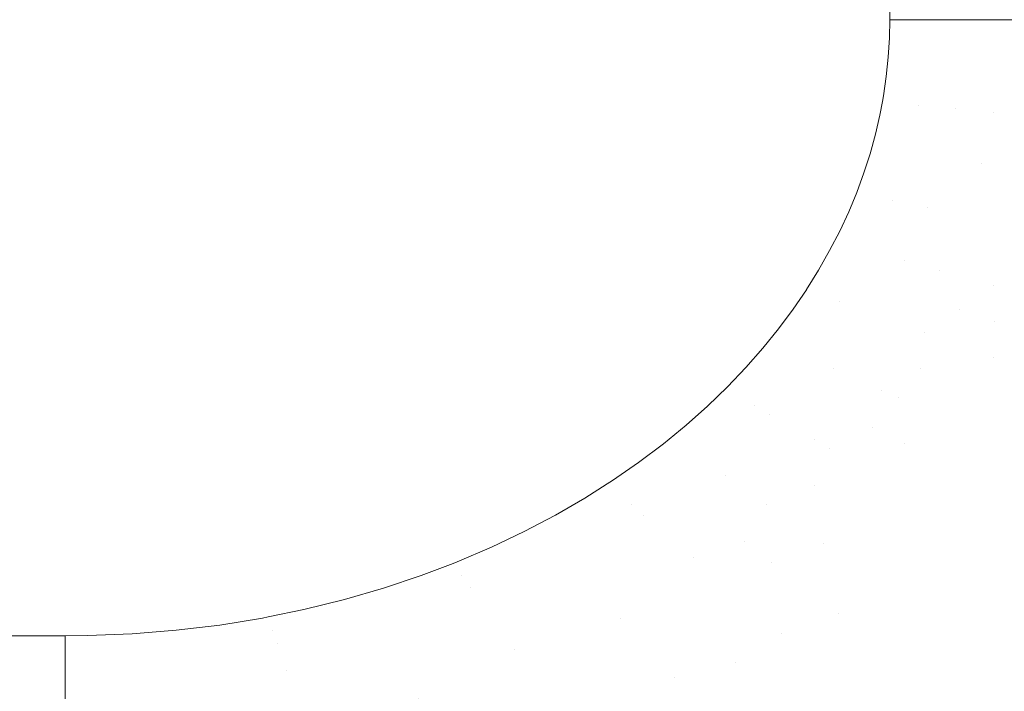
# Model space of a CAD drawing. Header units: centimetres. Extents: x -35.1 to 36.2, y 3.4 to 5.2.
# Tile 228 of 256: x 11.993 to 12.153, y 3.791 to 3.9. Entities that reach past the tile are written whole.
import ezdxf

# ---------------------------------------------------------------- set-up
doc = ezdxf.new("R2010")
doc.units = ezdxf.units.CM
doc.header["$LTSCALE"] = 2.54
doc.layers.add('Lucido design-1', color=7, linetype='Continuous')

# ---------------------------------------------------------------- blocks, each defined once
blk = doc.blocks.new('Gruppo-4-1')
at = {"color": 7, "linetype": 'Continuous', "lineweight": 9}
blk.add_3dface([(-34.95277, 5.10021, -1872.21551), (-34.95277, 3.50021, -1872.21551), (36.07969, 3.50021, -1872.21551), (36.07969, 5.10021, -1872.21551)], dxfattribs=at)
for points, invisible_edges in [([(-11.00774, 5.10021, -1872.61551), (12.13461, 3.89728, -1872.61551), (12.13442, 3.89414, -1872.61551), (12.1341, 3.89101, -1872.61551)], 9), ([(12.1341, 3.89101, -1872.61551), (12.13364, 3.88788, -1872.61551), (-11.00774, 5.10021, -1872.61551)], 10), ([(-11.00774, 5.10021, -1872.61551), (12.13466, 3.90021, -1872.61551), (12.13461, 3.89728, -1872.61551)], 9), ([(-11.00774, 5.10021, -1872.61551), (12.13466, 5.10021, -1872.61551), (12.13466, 3.90021, -1872.61551)], 8), ([(12.13364, 3.88788, -1872.61551), (12.13347, 3.88694, -1872.61551), (-11.00774, 5.10021, -1872.61551)], 10), ([(-11.00774, 3.90021, -1872.61551), (-11.00774, 5.10021, -1872.61551), (12.13347, 3.88694, -1872.61551)], 10), ([(12.14063, 3.90021, -1872.61563), (12.13466, 3.90021, -1872.61551), (12.13466, 5.10021, -1872.61551), (12.13891, 5.10021, -1872.6156)], 8), ([(12.13891, 5.10021, -1872.6156), (12.14166, 5.10021, -1872.61565), (12.14166, 3.90021, -1872.61565), (12.14063, 3.90021, -1872.61563)], 10), ([(12.14166, 5.10021, -1872.61565), (12.14328, 5.10021, -1872.61575), (12.14862, 3.90021, -1872.61606), (12.14668, 3.90021, -1872.61595)], 10), ([(12.14668, 3.90021, -1872.61595), (12.14166, 3.90021, -1872.61565), (12.14166, 5.10021, -1872.61565)], 10), ([(12.14328, 5.10021, -1872.61575), (12.14862, 5.10021, -1872.61606), (12.14862, 3.90021, -1872.61606)], 10), ([(12.15281, 3.90021, -1872.61647), (12.14862, 3.90021, -1872.61606), (12.14862, 5.10021, -1872.61606), (12.15242, 5.10021, -1872.61643)], 10), ([(12.15242, 5.10021, -1872.61643), (12.15551, 5.10021, -1872.61674), (12.15551, 3.90021, -1872.61674), (12.15281, 3.90021, -1872.61647)], 10), ([(-11.0077, 3.89788, -1872.61551), (-11.00774, 3.90021, -1872.61551), (12.13347, 3.88694, -1872.61551)], 10), ([(12.1341, 3.89101, -1872.61551), (12.13442, 3.89414, -1872.61551), (12.14063, 3.90021, -1872.61563), (12.13939, 3.88635, -1872.61561)], 14), ([(12.14063, 3.90021, -1872.61563), (12.13442, 3.89414, -1872.61551), (12.13461, 3.89728, -1872.61551)], 9), ([(12.13461, 3.89728, -1872.61551), (12.13466, 3.90021, -1872.61551), (12.14063, 3.90021, -1872.61563)], 8), ([(12.14539, 3.88574, -1872.61592), (12.13939, 3.88635, -1872.61561), (12.14166, 3.90021, -1872.61565)], 11), ([(12.13939, 3.88635, -1872.61561), (12.14063, 3.90021, -1872.61563), (12.14166, 3.90021, -1872.61565)], 9), ([(12.14166, 3.90021, -1872.61565), (12.14668, 3.90021, -1872.61595), (12.14539, 3.88574, -1872.61592)], 10), ([(12.14539, 3.88574, -1872.61592), (12.14668, 3.90021, -1872.61595), (12.14862, 3.90021, -1872.61606)], 9), ([(12.14862, 3.90021, -1872.61606), (12.15147, 3.88514, -1872.61644), (12.14539, 3.88574, -1872.61592)], 11), ([(12.14862, 3.90021, -1872.61606), (12.15281, 3.90021, -1872.61647), (12.15147, 3.88514, -1872.61644)], 10), ([(12.15147, 3.88514, -1872.61644), (12.15281, 3.90021, -1872.61647), (12.15551, 3.90021, -1872.61674)], 9), ([(12.15551, 3.90021, -1872.61674), (12.15761, 3.88452, -1872.61718), (12.15147, 3.88514, -1872.61644)], 11), ([(-11.00754, 3.89481, -1872.61551), (-11.0077, 3.89788, -1872.61551), (12.13347, 3.88694, -1872.61551)], 10), ([(-11.00726, 3.89173, -1872.61551), (-11.00754, 3.89481, -1872.61551), (12.13347, 3.88694, -1872.61551)], 10), ([(12.13347, 3.88694, -1872.61551), (-11.00654, 3.88694, -1872.61551), (-11.00684, 3.88863, -1872.61551), (-11.00726, 3.89173, -1872.61551)], 9), ([(12.13364, 3.88788, -1872.61551), (12.1341, 3.89101, -1872.61551), (12.13939, 3.88635, -1872.61561)], 10), ([(-11.00654, 3.88694, -1872.61551), (12.13347, 3.88694, -1872.61551), (12.00089, 3.80021, -1872.61551), (-10.87397, 3.80021, -1872.61551)], 11), ([(12.00452, 3.80025, -1872.61551), (12.00089, 3.80021, -1872.61551), (12.13347, 3.88694, -1872.61551)], 10), ([(12.0189, 3.80112, -1872.61551), (12.01174, 3.80054, -1872.61551), (12.00452, 3.80025, -1872.61551), (12.13347, 3.88694, -1872.61551)], 12), ([(12.13347, 3.88694, -1872.61551), (12.02595, 3.80198, -1872.61551), (12.0189, 3.80112, -1872.61551)], 9), ([(12.13347, 3.88694, -1872.61551), (12.03287, 3.80311, -1872.61551), (12.02595, 3.80198, -1872.61551)], 9), ([(12.13347, 3.88694, -1872.61551), (12.03382, 3.80331, -1872.61551), (12.03287, 3.80311, -1872.61551)], 9), ([(12.04618, 3.80612, -1872.61551), (12.03962, 3.8045, -1872.61551), (12.03382, 3.80331, -1872.61551), (12.13347, 3.88694, -1872.61551)], 12), ([(12.13347, 3.88694, -1872.61551), (12.05252, 3.80796, -1872.61551), (12.04618, 3.80612, -1872.61551)], 9), ([(12.13347, 3.88694, -1872.61551), (12.05862, 3.81, -1872.61551), (12.05252, 3.80796, -1872.61551)], 9), ([(12.13347, 3.88694, -1872.61551), (12.06384, 3.81199, -1872.61551), (12.05862, 3.81, -1872.61551)], 9), ([(12.06447, 3.81223, -1872.61551), (12.06384, 3.81199, -1872.61551), (12.13347, 3.88694, -1872.61551)], 10), ([(12.07006, 3.81462, -1872.61551), (12.06447, 3.81223, -1872.61551), (12.13347, 3.88694, -1872.61551)], 10), ([(12.07537, 3.81715, -1872.61551), (12.07006, 3.81462, -1872.61551), (12.13347, 3.88694, -1872.61551)], 10), ([(12.08042, 3.8198, -1872.61551), (12.07537, 3.81715, -1872.61551), (12.13347, 3.88694, -1872.61551)], 10), ([(12.13347, 3.88694, -1872.61551), (12.08884, 3.82488, -1872.61551), (12.08518, 3.82256, -1872.61551), (12.08042, 3.8198, -1872.61551)], 9), ([(12.08968, 3.82541, -1872.61551), (12.08884, 3.82488, -1872.61551), (12.13347, 3.88694, -1872.61551)], 10), ([(12.09391, 3.82834, -1872.61551), (12.08968, 3.82541, -1872.61551), (12.13347, 3.88694, -1872.61551)], 10), ([(12.13347, 3.88694, -1872.61551), (12.10165, 3.83443, -1872.61551), (12.09794, 3.83139, -1872.61551), (12.09391, 3.82834, -1872.61551)], 9), ([(12.1051, 3.83751, -1872.61551), (12.10165, 3.83443, -1872.61551), (12.13347, 3.88694, -1872.61551)], 10), ([(12.10832, 3.84063, -1872.61551), (12.1051, 3.83751, -1872.61551), (12.13347, 3.88694, -1872.61551)], 10), ([(12.11131, 3.84376, -1872.61551), (12.10832, 3.84063, -1872.61551), (12.13347, 3.88694, -1872.61551)], 10), ([(12.11408, 3.84691, -1872.61551), (12.11131, 3.84376, -1872.61551), (12.13347, 3.88694, -1872.61551)], 10), ([(12.11663, 3.85007, -1872.61551), (12.11408, 3.84691, -1872.61551), (12.13347, 3.88694, -1872.61551)], 10), ([(12.13347, 3.88694, -1872.61551), (12.12114, 3.85639, -1872.61551), (12.11899, 3.85324, -1872.61551), (12.11663, 3.85007, -1872.61551)], 9), ([(12.12114, 3.85641, -1872.61551), (12.12114, 3.85639, -1872.61551), (12.13347, 3.88694, -1872.61551), (12.13306, 3.88475, -1872.61551)], 10), ([(12.13306, 3.88475, -1872.61551), (12.13347, 3.88694, -1872.61551), (12.13939, 3.88635, -1872.61561)], 10), ([(12.13939, 3.88635, -1872.61561), (12.13347, 3.88694, -1872.61551), (12.13364, 3.88788, -1872.61551)], 9), ([(12.13147, 3.87848, -1872.61551), (12.13233, 3.88162, -1872.61551), (12.13939, 3.88635, -1872.61561), (12.13504, 3.87096, -1872.61561)], 14), ([(12.13233, 3.88162, -1872.61551), (12.13306, 3.88475, -1872.61551), (12.13939, 3.88635, -1872.61561)], 10), ([(12.13939, 3.88635, -1872.61561), (12.14539, 3.88574, -1872.61592), (12.14085, 3.8697, -1872.61592), (12.13504, 3.87096, -1872.61561)], 15), ([(12.14085, 3.8697, -1872.61592), (12.14539, 3.88574, -1872.61592), (12.1496, 3.87696, -1872.61644)], 11), ([(12.14539, 3.88574, -1872.61592), (12.15147, 3.88514, -1872.61644), (12.1496, 3.87696, -1872.61644)], 11), ([(12.12312, 3.85957, -1872.61551), (12.12114, 3.85641, -1872.61551), (12.13306, 3.88475, -1872.61551)], 10), ([(12.12491, 3.86274, -1872.61551), (12.12312, 3.85957, -1872.61551), (12.13306, 3.88475, -1872.61551)], 10), ([(12.12654, 3.8659, -1872.61551), (12.12491, 3.86274, -1872.61551), (12.13306, 3.88475, -1872.61551)], 10), ([(12.128, 3.86905, -1872.61551), (12.12654, 3.8659, -1872.61551), (12.13306, 3.88475, -1872.61551)], 10), ([(12.12931, 3.8722, -1872.61551), (12.128, 3.86905, -1872.61551), (12.13306, 3.88475, -1872.61551)], 10), ([(12.13046, 3.87535, -1872.61551), (12.12931, 3.8722, -1872.61551), (12.13306, 3.88475, -1872.61551)], 10), ([(12.13306, 3.88475, -1872.61551), (12.13233, 3.88162, -1872.61551), (12.13147, 3.87848, -1872.61551), (12.13046, 3.87535, -1872.61551)], 8), ([(12.1496, 3.87696, -1872.61644), (12.15147, 3.88514, -1872.61644), (12.15761, 3.88452, -1872.61718), (12.15566, 3.87602, -1872.61718)], 15), ([(12.13046, 3.87535, -1872.61551), (12.13147, 3.87848, -1872.61551), (12.13504, 3.87096, -1872.61561)], 10), ([(12.1496, 3.87696, -1872.61644), (12.14674, 3.86841, -1872.61644), (12.14085, 3.8697, -1872.61592)], 11), ([(12.15566, 3.87602, -1872.61718), (12.15268, 3.86712, -1872.61718), (12.14674, 3.86841, -1872.61644), (12.1496, 3.87696, -1872.61644)], 15), ([(12.15567, 3.86647, -1872.61764), (12.15268, 3.86712, -1872.61718), (12.15566, 3.87602, -1872.61718)], 11), ([(12.13504, 3.87096, -1872.61561), (12.12931, 3.8722, -1872.61551), (12.13046, 3.87535, -1872.61551)], 9), ([(12.12491, 3.86274, -1872.61551), (12.12654, 3.8659, -1872.61551), (12.13504, 3.87096, -1872.61561), (12.1265, 3.85444, -1872.61561)], 14), ([(12.1265, 3.85444, -1872.61561), (12.13504, 3.87096, -1872.61561), (12.13702, 3.86119, -1872.61592)], 11), ([(12.12654, 3.8659, -1872.61551), (12.128, 3.86905, -1872.61551), (12.13504, 3.87096, -1872.61561)], 10), ([(12.128, 3.86905, -1872.61551), (12.12931, 3.8722, -1872.61551), (12.13504, 3.87096, -1872.61561)], 10), ([(12.13504, 3.87096, -1872.61561), (12.14085, 3.8697, -1872.61592), (12.13702, 3.86119, -1872.61592)], 11), ([(12.13702, 3.86119, -1872.61592), (12.14085, 3.8697, -1872.61592), (12.14674, 3.86841, -1872.61644), (12.14274, 3.85954, -1872.61644)], 15), ([(12.14274, 3.85954, -1872.61644), (12.14674, 3.86841, -1872.61644), (12.15268, 3.86712, -1872.61718), (12.14852, 3.85789, -1872.61718)], 15), ([(12.15142, 3.85705, -1872.61764), (12.14852, 3.85789, -1872.61718), (12.15268, 3.86712, -1872.61718), (12.15567, 3.86647, -1872.61764)], 15), ([(12.15142, 3.85705, -1872.61764), (12.15567, 3.86647, -1872.61764), (12.15666, 3.86105, -1872.61816)], 11), ([(12.12312, 3.85957, -1872.61551), (12.12491, 3.86274, -1872.61551), (12.1265, 3.85444, -1872.61561)], 10), ([(12.13702, 3.86119, -1872.61592), (12.13194, 3.85245, -1872.61592), (12.1265, 3.85444, -1872.61561)], 11), ([(12.14274, 3.85954, -1872.61644), (12.13745, 3.85045, -1872.61644), (12.13194, 3.85245, -1872.61592), (12.13702, 3.86119, -1872.61592)], 15), ([(12.15666, 3.86105, -1872.61816), (12.15433, 3.85622, -1872.61816), (12.15142, 3.85705, -1872.61764)], 11), ([(12.12114, 3.85641, -1872.61551), (12.12312, 3.85957, -1872.61551), (12.1265, 3.85444, -1872.61561)], 10), ([(12.14023, 3.84943, -1872.61678), (12.13745, 3.85045, -1872.61644), (12.14274, 3.85954, -1872.61644)], 11), ([(12.14023, 3.84943, -1872.61678), (12.14274, 3.85954, -1872.61644), (12.14595, 3.85318, -1872.61718)], 11), ([(12.14274, 3.85954, -1872.61644), (12.14852, 3.85789, -1872.61718), (12.14595, 3.85318, -1872.61718)], 11), ([(12.14595, 3.85318, -1872.61718), (12.14852, 3.85789, -1872.61718), (12.15142, 3.85705, -1872.61764)], 11), ([(12.15142, 3.85705, -1872.61764), (12.15166, 3.85132, -1872.61816), (12.14595, 3.85318, -1872.61718)], 11), ([(12.15142, 3.85705, -1872.61764), (12.15433, 3.85622, -1872.61816), (12.15166, 3.85132, -1872.61816)], 11), ([(12.11899, 3.85324, -1872.61551), (12.12114, 3.85639, -1872.61551), (12.1265, 3.85444, -1872.61561)], 10), ([(12.1265, 3.85444, -1872.61561), (12.12114, 3.85639, -1872.61551), (12.12114, 3.85641, -1872.61551)], 9), ([(12.15166, 3.85132, -1872.61816), (12.15433, 3.85622, -1872.61816), (12.16016, 3.85455, -1872.61937), (12.15738, 3.84947, -1872.61937)], 15), ([(12.11408, 3.84691, -1872.61551), (12.11663, 3.85007, -1872.61551), (12.1265, 3.85444, -1872.61561), (12.11268, 3.83754, -1872.61561)], 14), ([(12.11509, 3.83618, -1872.61574), (12.11268, 3.83754, -1872.61561), (12.1265, 3.85444, -1872.61561)], 11), ([(12.11509, 3.83618, -1872.61574), (12.1265, 3.85444, -1872.61561), (12.12549, 3.84362, -1872.61592)], 11), ([(12.11663, 3.85007, -1872.61551), (12.11899, 3.85324, -1872.61551), (12.1265, 3.85444, -1872.61561)], 10), ([(12.1265, 3.85444, -1872.61561), (12.13194, 3.85245, -1872.61592), (12.12549, 3.84362, -1872.61592)], 11), ([(12.12549, 3.84362, -1872.61592), (12.13194, 3.85245, -1872.61592), (12.13745, 3.85045, -1872.61644), (12.13073, 3.84124, -1872.61644)], 15), ([(12.14595, 3.85318, -1872.61718), (12.14302, 3.84842, -1872.61718), (12.14023, 3.84943, -1872.61678)], 11), ([(12.15166, 3.85132, -1872.61816), (12.14861, 3.84638, -1872.61816), (12.14302, 3.84842, -1872.61718), (12.14595, 3.85318, -1872.61718)], 15), ([(12.13337, 3.84004, -1872.61678), (12.13073, 3.84124, -1872.61644), (12.13745, 3.85045, -1872.61644), (12.14023, 3.84943, -1872.61678)], 15), ([(12.15142, 3.84536, -1872.61874), (12.14861, 3.84638, -1872.61816), (12.15166, 3.85132, -1872.61816)], 11), ([(12.15142, 3.84536, -1872.61874), (12.15166, 3.85132, -1872.61816), (12.15738, 3.84947, -1872.61937)], 11), ([(12.13337, 3.84004, -1872.61678), (12.14023, 3.84943, -1872.61678), (12.13971, 3.84363, -1872.61718)], 11), ([(12.14023, 3.84943, -1872.61678), (12.14302, 3.84842, -1872.61718), (12.13971, 3.84363, -1872.61718)], 11), ([(12.15738, 3.84947, -1872.61937), (12.15422, 3.84433, -1872.61937), (12.15142, 3.84536, -1872.61874)], 11), ([(12.11131, 3.84376, -1872.61551), (12.11408, 3.84691, -1872.61551), (12.11268, 3.83754, -1872.61561)], 10), ([(12.13971, 3.84363, -1872.61718), (12.14302, 3.84842, -1872.61718), (12.14861, 3.84638, -1872.61816), (12.14518, 3.8414, -1872.61816)], 15), ([(12.14792, 3.84029, -1872.61874), (12.14518, 3.8414, -1872.61816), (12.14861, 3.84638, -1872.61816), (12.15142, 3.84536, -1872.61874)], 15), ([(12.15142, 3.84536, -1872.61874), (12.15422, 3.84433, -1872.61937), (12.15066, 3.83917, -1872.61937), (12.14792, 3.84029, -1872.61874)], 15), ([(12.11268, 3.83754, -1872.61561), (12.10832, 3.84063, -1872.61551), (12.11131, 3.84376, -1872.61551)], 9), ([(12.1534, 3.83805, -1872.62007), (12.15066, 3.83917, -1872.61937), (12.15422, 3.84433, -1872.61937), (12.15703, 3.84331, -1872.62007)], 15), ([(12.12549, 3.84362, -1872.61592), (12.11753, 3.83482, -1872.61592), (12.11509, 3.83618, -1872.61574)], 11), ([(12.11997, 3.83345, -1872.61615), (12.11753, 3.83482, -1872.61592), (12.12549, 3.84362, -1872.61592)], 11), ([(12.12243, 3.83207, -1872.61644), (12.11997, 3.83345, -1872.61615), (12.12549, 3.84362, -1872.61592)], 11), ([(12.12549, 3.84362, -1872.61592), (12.13073, 3.84124, -1872.61644), (12.12243, 3.83207, -1872.61644)], 11), ([(12.13971, 3.84363, -1872.61718), (12.13602, 3.83883, -1872.61718), (12.13337, 3.84004, -1872.61678)], 11), ([(12.14518, 3.8414, -1872.61816), (12.14134, 3.83642, -1872.61816), (12.13602, 3.83883, -1872.61718), (12.13971, 3.84363, -1872.61718)], 15), ([(12.1051, 3.83751, -1872.61551), (12.10832, 3.84063, -1872.61551), (12.11268, 3.83754, -1872.61561)], 10), ([(12.1249, 3.83068, -1872.61678), (12.12243, 3.83207, -1872.61644), (12.13073, 3.84124, -1872.61644), (12.13337, 3.84004, -1872.61678)], 15), ([(12.144, 3.83521, -1872.61874), (12.14134, 3.83642, -1872.61816), (12.14518, 3.8414, -1872.61816), (12.14792, 3.84029, -1872.61874)], 15), ([(12.1249, 3.83068, -1872.61678), (12.13337, 3.84004, -1872.61678), (12.13191, 3.83405, -1872.61718)], 11), ([(12.13337, 3.84004, -1872.61678), (12.13602, 3.83883, -1872.61718), (12.13191, 3.83405, -1872.61718)], 11), ([(12.14792, 3.84029, -1872.61874), (12.15066, 3.83917, -1872.61937), (12.14667, 3.83399, -1872.61937), (12.144, 3.83521, -1872.61874)], 15), ([(12.14933, 3.83278, -1872.62007), (12.14667, 3.83399, -1872.61937), (12.15066, 3.83917, -1872.61937), (12.1534, 3.83805, -1872.62007)], 15), ([(12.11268, 3.83754, -1872.61561), (12.09277, 3.82151, -1872.61561), (12.09794, 3.83139, -1872.61551), (12.10165, 3.83443, -1872.61551)], 11), ([(12.09476, 3.81981, -1872.61574), (12.09277, 3.82151, -1872.61561), (12.11268, 3.83754, -1872.61561), (12.11509, 3.83618, -1872.61574)], 15), ([(12.10165, 3.83443, -1872.61551), (12.1051, 3.83751, -1872.61551), (12.11268, 3.83754, -1872.61561)], 10), ([(12.13449, 3.83275, -1872.61764), (12.13191, 3.83405, -1872.61718), (12.13602, 3.83883, -1872.61718)], 11), ([(12.13707, 3.83144, -1872.61816), (12.13449, 3.83275, -1872.61764), (12.13602, 3.83883, -1872.61718)], 11), ([(12.13602, 3.83883, -1872.61718), (12.14134, 3.83642, -1872.61816), (12.13707, 3.83144, -1872.61816)], 11), ([(12.1534, 3.83805, -1872.62007), (12.15613, 3.83694, -1872.62083), (12.152, 3.83158, -1872.62083), (12.14933, 3.83278, -1872.62007)], 15), ([(12.09476, 3.81981, -1872.61574), (12.11509, 3.83618, -1872.61574), (12.10797, 3.82624, -1872.61592)], 11), ([(12.11509, 3.83618, -1872.61574), (12.11753, 3.83482, -1872.61592), (12.10797, 3.82624, -1872.61592)], 11), ([(12.13965, 3.83014, -1872.61874), (12.13707, 3.83144, -1872.61816), (12.14134, 3.83642, -1872.61816), (12.144, 3.83521, -1872.61874)], 15), ([(12.15465, 3.83037, -1872.62165), (12.152, 3.83158, -1872.62083), (12.15613, 3.83694, -1872.62083), (12.15886, 3.83583, -1872.62165)], 15), ([(12.11021, 3.82469, -1872.61615), (12.10797, 3.82624, -1872.61592), (12.11753, 3.83482, -1872.61592), (12.11997, 3.83345, -1872.61615)], 15), ([(12.144, 3.83521, -1872.61874), (12.14667, 3.83399, -1872.61937), (12.14224, 3.82883, -1872.61937), (12.13965, 3.83014, -1872.61874)], 15), ([(12.11997, 3.83345, -1872.61615), (12.12243, 3.83207, -1872.61644), (12.11247, 3.82313, -1872.61644), (12.11021, 3.82469, -1872.61615)], 15), ([(12.13191, 3.83405, -1872.61718), (12.12738, 3.82929, -1872.61718), (12.1249, 3.83068, -1872.61678)], 11), ([(12.12987, 3.8279, -1872.61764), (12.12738, 3.82929, -1872.61718), (12.13191, 3.83405, -1872.61718), (12.13449, 3.83275, -1872.61764)], 15), ([(12.13449, 3.83275, -1872.61764), (12.13707, 3.83144, -1872.61816), (12.13236, 3.8265, -1872.61816), (12.12987, 3.8279, -1872.61764)], 15), ([(12.14482, 3.82753, -1872.62007), (12.14224, 3.82883, -1872.61937), (12.14667, 3.83399, -1872.61937), (12.14933, 3.83278, -1872.62007)], 15), ([(12.14933, 3.83278, -1872.62007), (12.152, 3.83158, -1872.62083), (12.1474, 3.82622, -1872.62083), (12.14482, 3.82753, -1872.62007)], 15), ([(12.09391, 3.82834, -1872.61551), (12.09794, 3.83139, -1872.61551), (12.09277, 3.82151, -1872.61561)], 10), ([(12.11474, 3.82157, -1872.61678), (12.11247, 3.82313, -1872.61644), (12.12243, 3.83207, -1872.61644), (12.1249, 3.83068, -1872.61678)], 15), ([(12.13486, 3.8251, -1872.61874), (12.13236, 3.8265, -1872.61816), (12.13707, 3.83144, -1872.61816), (12.13965, 3.83014, -1872.61874)], 15), ([(12.14998, 3.82492, -1872.62165), (12.1474, 3.82622, -1872.62083), (12.152, 3.83158, -1872.62083), (12.15465, 3.83037, -1872.62165)], 15), ([(12.11474, 3.82157, -1872.61678), (12.1249, 3.83068, -1872.61678), (12.12242, 3.8246, -1872.61718)], 11), ([(12.1249, 3.83068, -1872.61678), (12.12738, 3.82929, -1872.61718), (12.12242, 3.8246, -1872.61718)], 11), ([(12.12481, 3.82311, -1872.61764), (12.12242, 3.8246, -1872.61718), (12.12738, 3.82929, -1872.61718), (12.12987, 3.8279, -1872.61764)], 15), ([(12.13965, 3.83014, -1872.61874), (12.14224, 3.82883, -1872.61937), (12.13736, 3.8237, -1872.61937), (12.13486, 3.8251, -1872.61874)], 15), ([(12.15465, 3.83037, -1872.62165), (12.15729, 3.82917, -1872.62254), (12.15254, 3.82363, -1872.62254), (12.14998, 3.82492, -1872.62165)], 15), ([(12.08968, 3.82541, -1872.61551), (12.09391, 3.82834, -1872.61551), (12.09277, 3.82151, -1872.61561)], 10), ([(12.12987, 3.8279, -1872.61764), (12.13236, 3.8265, -1872.61816), (12.12721, 3.82162, -1872.61816), (12.12481, 3.82311, -1872.61764)], 15), ([(12.13985, 3.8223, -1872.62007), (12.13736, 3.8237, -1872.61937), (12.14224, 3.82883, -1872.61937), (12.14482, 3.82753, -1872.62007)], 15), ([(12.15254, 3.82363, -1872.62254), (12.15729, 3.82917, -1872.62254), (12.15993, 3.82797, -1872.62348), (12.15509, 3.82234, -1872.62348)], 15), ([(12.10797, 3.82624, -1872.61592), (12.09675, 3.8181, -1872.61592), (12.09476, 3.81981, -1872.61574)], 11), ([(12.09877, 3.81638, -1872.61615), (12.09675, 3.8181, -1872.61592), (12.10797, 3.82624, -1872.61592), (12.11021, 3.82469, -1872.61615)], 15), ([(12.1296, 3.82013, -1872.61874), (12.12721, 3.82162, -1872.61816), (12.13236, 3.8265, -1872.61816), (12.13486, 3.8251, -1872.61874)], 15), ([(12.14482, 3.82753, -1872.62007), (12.1474, 3.82622, -1872.62083), (12.14234, 3.82091, -1872.62083), (12.13985, 3.8223, -1872.62007)], 15), ([(12.14483, 3.81951, -1872.62165), (12.14234, 3.82091, -1872.62083), (12.1474, 3.82622, -1872.62083), (12.14998, 3.82492, -1872.62165)], 15), ([(12.08518, 3.82256, -1872.61551), (12.08884, 3.82488, -1872.61551), (12.09277, 3.82151, -1872.61561)], 10), ([(12.09277, 3.82151, -1872.61561), (12.08884, 3.82488, -1872.61551), (12.08968, 3.82541, -1872.61551)], 9), ([(12.11021, 3.82469, -1872.61615), (12.11247, 3.82313, -1872.61644), (12.10079, 3.81465, -1872.61644), (12.09877, 3.81638, -1872.61615)], 15), ([(12.12242, 3.8246, -1872.61718), (12.11701, 3.81999, -1872.61718), (12.11474, 3.82157, -1872.61678)], 11), ([(12.1193, 3.81842, -1872.61764), (12.11701, 3.81999, -1872.61718), (12.12242, 3.8246, -1872.61718), (12.12481, 3.82311, -1872.61764)], 15), ([(12.13486, 3.8251, -1872.61874), (12.13736, 3.8237, -1872.61937), (12.132, 3.81864, -1872.61937), (12.1296, 3.82013, -1872.61874)], 15), ([(12.14998, 3.82492, -1872.62165), (12.15254, 3.82363, -1872.62254), (12.1473, 3.81813, -1872.62254), (12.14483, 3.81951, -1872.62165)], 15), ([(12.10282, 3.81291, -1872.61678), (12.10079, 3.81465, -1872.61644), (12.11247, 3.82313, -1872.61644), (12.11474, 3.82157, -1872.61678)], 15), ([(12.12481, 3.82311, -1872.61764), (12.12721, 3.82162, -1872.61816), (12.12159, 3.81683, -1872.61816), (12.1193, 3.81842, -1872.61764)], 15), ([(12.1344, 3.81715, -1872.62007), (12.132, 3.81864, -1872.61937), (12.13736, 3.8237, -1872.61937), (12.13985, 3.8223, -1872.62007)], 15), ([(12.15509, 3.82234, -1872.62348), (12.14977, 3.81674, -1872.62348), (12.1473, 3.81813, -1872.62254), (12.15254, 3.82363, -1872.62254)], 15), ([(12.07537, 3.81715, -1872.61551), (12.08042, 3.8198, -1872.61551), (12.09277, 3.82151, -1872.61561), (12.06665, 3.80804, -1872.61561)], 14), ([(12.06807, 3.80605, -1872.61574), (12.06665, 3.80804, -1872.61561), (12.09277, 3.82151, -1872.61561), (12.09476, 3.81981, -1872.61574)], 15), ([(12.08042, 3.8198, -1872.61551), (12.08518, 3.82256, -1872.61551), (12.09277, 3.82151, -1872.61561)], 10), ([(12.10282, 3.81291, -1872.61678), (12.11474, 3.82157, -1872.61678), (12.11116, 3.8155, -1872.61718)], 11), ([(12.11474, 3.82157, -1872.61678), (12.11701, 3.81999, -1872.61718), (12.11116, 3.8155, -1872.61718)], 11), ([(12.12388, 3.81525, -1872.61874), (12.12159, 3.81683, -1872.61816), (12.12721, 3.82162, -1872.61816), (12.1296, 3.82013, -1872.61874)], 15), ([(12.13985, 3.8223, -1872.62007), (12.14234, 3.82091, -1872.62083), (12.13679, 3.81566, -1872.62083), (12.1344, 3.81715, -1872.62007)], 15), ([(12.15763, 3.82106, -1872.62449), (12.15221, 3.81537, -1872.62449), (12.14977, 3.81674, -1872.62348), (12.15509, 3.82234, -1872.62348)], 15), ([(12.09476, 3.81981, -1872.61574), (12.09675, 3.8181, -1872.61592), (12.0695, 3.80405, -1872.61592), (12.06807, 3.80605, -1872.61574)], 15), ([(12.11333, 3.81384, -1872.61764), (12.11116, 3.8155, -1872.61718), (12.11701, 3.81999, -1872.61718), (12.1193, 3.81842, -1872.61764)], 15), ([(12.1296, 3.82013, -1872.61874), (12.132, 3.81864, -1872.61937), (12.12617, 3.81367, -1872.61937), (12.12388, 3.81525, -1872.61874)], 15), ([(12.13679, 3.81566, -1872.62083), (12.14234, 3.82091, -1872.62083), (12.14483, 3.81951, -1872.62165), (12.13918, 3.81417, -1872.62165)], 15), ([(12.16015, 3.81979, -1872.62556), (12.15465, 3.81401, -1872.62556), (12.15221, 3.81537, -1872.62449), (12.15763, 3.82106, -1872.62449)], 15), ([(12.07094, 3.80203, -1872.61615), (12.0695, 3.80405, -1872.61592), (12.09675, 3.8181, -1872.61592), (12.09877, 3.81638, -1872.61615)], 15), ([(12.1193, 3.81842, -1872.61764), (12.12159, 3.81683, -1872.61816), (12.1155, 3.81217, -1872.61816), (12.11333, 3.81384, -1872.61764)], 15), ([(12.12846, 3.81209, -1872.62007), (12.12617, 3.81367, -1872.61937), (12.132, 3.81864, -1872.61937), (12.1344, 3.81715, -1872.62007)], 15), ([(12.13918, 3.81417, -1872.62165), (12.14483, 3.81951, -1872.62165), (12.1473, 3.81813, -1872.62254), (12.14156, 3.81269, -1872.62254)], 15), ([(12.14156, 3.81269, -1872.62254), (12.1473, 3.81813, -1872.62254), (12.14977, 3.81674, -1872.62348), (12.14392, 3.81122, -1872.62348)], 15), ([(12.07006, 3.81462, -1872.61551), (12.07537, 3.81715, -1872.61551), (12.06665, 3.80804, -1872.61561)], 10), ([(12.1155, 3.81217, -1872.61816), (12.12159, 3.81683, -1872.61816), (12.12388, 3.81525, -1872.61874)], 11), ([(12.1344, 3.81715, -1872.62007), (12.13679, 3.81566, -1872.62083), (12.13075, 3.81051, -1872.62083), (12.12846, 3.81209, -1872.62007)], 15), ([(12.14392, 3.81122, -1872.62348), (12.14977, 3.81674, -1872.62348), (12.15221, 3.81537, -1872.62449), (12.14628, 3.80976, -1872.62449)], 15), ([(12.09877, 3.81638, -1872.61615), (12.10079, 3.81465, -1872.61644), (12.07239, 3.8, -1872.61644), (12.07094, 3.80203, -1872.61615)], 15), ([(12.11116, 3.8155, -1872.61718), (12.10486, 3.81116, -1872.61718), (12.10282, 3.81291, -1872.61678)], 11), ([(12.1069, 3.80941, -1872.61764), (12.10486, 3.81116, -1872.61718), (12.11116, 3.8155, -1872.61718), (12.11333, 3.81384, -1872.61764)], 15), ([(12.12388, 3.81525, -1872.61874), (12.111, 3.8059, -1872.61874), (12.1155, 3.81217, -1872.61816)], 11), ([(12.12388, 3.81525, -1872.61874), (12.12617, 3.81367, -1872.61937), (12.11305, 3.80414, -1872.61937), (12.111, 3.8059, -1872.61874)], 15), ([(12.13918, 3.81417, -1872.62165), (12.13303, 3.80893, -1872.62165), (12.13075, 3.81051, -1872.62083), (12.13679, 3.81566, -1872.62083)], 15), ([(12.14628, 3.80976, -1872.62449), (12.15221, 3.81537, -1872.62449), (12.15465, 3.81401, -1872.62556), (12.14862, 3.8083, -1872.62556)], 15), ([(12.06524, 3.81002, -1872.61554), (12.06447, 3.81223, -1872.61551), (12.07006, 3.81462, -1872.61551)], 9), ([(12.07006, 3.81462, -1872.61551), (12.06665, 3.80804, -1872.61561), (12.06524, 3.81002, -1872.61554)], 11), ([(12.07384, 3.79797, -1872.61678), (12.07239, 3.8, -1872.61644), (12.10079, 3.81465, -1872.61644), (12.10282, 3.81291, -1872.61678)], 15), ([(12.11333, 3.81384, -1872.61764), (12.1155, 3.81217, -1872.61816), (12.10895, 3.80765, -1872.61816), (12.1069, 3.80941, -1872.61764)], 15), ([(12.1151, 3.80238, -1872.62007), (12.11305, 3.80414, -1872.61937), (12.12617, 3.81367, -1872.61937), (12.12846, 3.81209, -1872.62007)], 15), ([(12.14156, 3.81269, -1872.62254), (12.1353, 3.80736, -1872.62254), (12.13303, 3.80893, -1872.62165), (12.13918, 3.81417, -1872.62165)], 15), ([(12.14862, 3.8083, -1872.62556), (12.15465, 3.81401, -1872.62556), (12.15706, 3.81265, -1872.62669), (12.15093, 3.80686, -1872.62669)], 15), ([(12.05862, 3.81, -1872.61551), (12.06384, 3.81199, -1872.61551), (12.06524, 3.81002, -1872.61554)], 10), ([(12.06524, 3.81002, -1872.61554), (12.06384, 3.81199, -1872.61551), (12.06447, 3.81223, -1872.61551)], 9), ([(12.07384, 3.79797, -1872.61678), (12.10282, 3.81291, -1872.61678), (12.09092, 3.80305, -1872.61718)], 11), ([(12.10282, 3.81291, -1872.61678), (12.10486, 3.81116, -1872.61718), (12.09092, 3.80305, -1872.61718)], 11), ([(12.111, 3.8059, -1872.61874), (12.10895, 3.80765, -1872.61816), (12.1155, 3.81217, -1872.61816)], 11), ([(12.12846, 3.81209, -1872.62007), (12.13075, 3.81051, -1872.62083), (12.11715, 3.80063, -1872.62083), (12.1151, 3.80238, -1872.62007)], 15), ([(12.14392, 3.81122, -1872.62348), (12.13756, 3.8058, -1872.62348), (12.1353, 3.80736, -1872.62254), (12.14156, 3.81269, -1872.62254)], 15), ([(12.15323, 3.80543, -1872.62788), (12.15093, 3.80686, -1872.62669), (12.15706, 3.81265, -1872.62669), (12.15945, 3.81131, -1872.62788)], 15), ([(12.09269, 3.80114, -1872.61764), (12.09092, 3.80305, -1872.61718), (12.10486, 3.81116, -1872.61718), (12.1069, 3.80941, -1872.61764)], 15), ([(12.11715, 3.80063, -1872.62083), (12.13075, 3.81051, -1872.62083), (12.12637, 3.80382, -1872.62165)], 11), ([(12.13075, 3.81051, -1872.62083), (12.13303, 3.80893, -1872.62165), (12.12637, 3.80382, -1872.62165)], 11), ([(12.14628, 3.80976, -1872.62449), (12.13981, 3.80424, -1872.62449), (12.13756, 3.8058, -1872.62348), (12.14392, 3.81122, -1872.62348)], 15), ([(12.15945, 3.81131, -1872.62788), (12.16182, 3.80999, -1872.62913), (12.15551, 3.80401, -1872.62913), (12.15323, 3.80543, -1872.62788)], 15), ([(12.06524, 3.81002, -1872.61554), (12.03455, 3.80114, -1872.61554), (12.04618, 3.80612, -1872.61551), (12.05252, 3.80796, -1872.61551)], 11), ([(12.06524, 3.81002, -1872.61554), (12.06665, 3.80804, -1872.61561), (12.03529, 3.79897, -1872.61561), (12.03455, 3.80114, -1872.61554)], 15), ([(12.06524, 3.81002, -1872.61554), (12.05252, 3.80796, -1872.61551), (12.05862, 3.81, -1872.61551)], 9), ([(12.1069, 3.80941, -1872.61764), (12.10895, 3.80765, -1872.61816), (12.09447, 3.79922, -1872.61816), (12.09269, 3.80114, -1872.61764)], 15), ([(12.12637, 3.80382, -1872.62165), (12.13303, 3.80893, -1872.62165), (12.1353, 3.80736, -1872.62254), (12.12852, 3.80216, -1872.62254)], 15), ([(12.14862, 3.8083, -1872.62556), (12.14204, 3.8027, -1872.62556), (12.13981, 3.80424, -1872.62449), (12.14628, 3.80976, -1872.62449)], 15), ([(12.03603, 3.79678, -1872.61574), (12.03529, 3.79897, -1872.61561), (12.06665, 3.80804, -1872.61561), (12.06807, 3.80605, -1872.61574)], 15), ([(12.09624, 3.7973, -1872.61874), (12.09447, 3.79922, -1872.61816), (12.10895, 3.80765, -1872.61816), (12.111, 3.8059, -1872.61874)], 15), ([(12.13067, 3.80051, -1872.62348), (12.12852, 3.80216, -1872.62254), (12.1353, 3.80736, -1872.62254), (12.13756, 3.8058, -1872.62348)], 15), ([(12.15093, 3.80686, -1872.62669), (12.14426, 3.80117, -1872.62669), (12.14204, 3.8027, -1872.62556), (12.14862, 3.8083, -1872.62556)], 15), ([(12.03455, 3.80114, -1872.61554), (12.03962, 3.8045, -1872.61551), (12.04618, 3.80612, -1872.61551)], 9), ([(12.06807, 3.80605, -1872.61574), (12.0695, 3.80405, -1872.61592), (12.03678, 3.79458, -1872.61592), (12.03603, 3.79678, -1872.61574)], 15), ([(12.111, 3.8059, -1872.61874), (12.11305, 3.80414, -1872.61937), (12.09802, 3.79539, -1872.61937), (12.09624, 3.7973, -1872.61874)], 15), ([(12.13756, 3.8058, -1872.62348), (12.13981, 3.80424, -1872.62449), (12.13281, 3.79887, -1872.62449), (12.13067, 3.80051, -1872.62348)], 15), ([(12.14646, 3.79965, -1872.62788), (12.14426, 3.80117, -1872.62669), (12.15093, 3.80686, -1872.62669), (12.15323, 3.80543, -1872.62788)], 15), ([(12.15323, 3.80543, -1872.62788), (12.15551, 3.80401, -1872.62913), (12.14863, 3.79815, -1872.62913), (12.14646, 3.79965, -1872.62788)], 15), ([(12.03455, 3.80114, -1872.61554), (12.03382, 3.80331, -1872.61551), (12.03962, 3.8045, -1872.61551)], 9), ([(12.03753, 3.79236, -1872.61615), (12.03678, 3.79458, -1872.61592), (12.0695, 3.80405, -1872.61592), (12.07094, 3.80203, -1872.61615)], 15), ([(12.0998, 3.79347, -1872.62007), (12.09802, 3.79539, -1872.61937), (12.11305, 3.80414, -1872.61937), (12.1151, 3.80238, -1872.62007)], 15), ([(12.12637, 3.80382, -1872.62165), (12.11919, 3.79888, -1872.62165), (12.11715, 3.80063, -1872.62083)], 11), ([(12.12852, 3.80216, -1872.62254), (12.12123, 3.79714, -1872.62254), (12.11919, 3.79888, -1872.62165), (12.12637, 3.80382, -1872.62165)], 15), ([(12.13493, 3.79724, -1872.62556), (12.13281, 3.79887, -1872.62449), (12.13981, 3.80424, -1872.62449), (12.14204, 3.8027, -1872.62556)], 15), ([(12.15078, 3.79667, -1872.63044), (12.14863, 3.79815, -1872.62913), (12.15551, 3.80401, -1872.62913), (12.15775, 3.80262, -1872.63044)], 15), ([(12.03455, 3.80114, -1872.61554), (12.02595, 3.80198, -1872.61551), (12.03287, 3.80311, -1872.61551)], 9), ([(12.03287, 3.80311, -1872.61551), (12.03382, 3.80331, -1872.61551), (12.03455, 3.80114, -1872.61554)], 10), ([(12.09092, 3.80305, -1872.61718), (12.0753, 3.79592, -1872.61718), (12.07384, 3.79797, -1872.61678)], 11), ([(12.07676, 3.79387, -1872.61764), (12.0753, 3.79592, -1872.61718), (12.09092, 3.80305, -1872.61718), (12.09269, 3.80114, -1872.61764)], 15), ([(12.0998, 3.79347, -1872.62007), (12.1151, 3.80238, -1872.62007), (12.1096, 3.79597, -1872.62083)], 11), ([(12.1151, 3.80238, -1872.62007), (12.11715, 3.80063, -1872.62083), (12.1096, 3.79597, -1872.62083)], 11), ([(12.12325, 3.7954, -1872.62348), (12.12123, 3.79714, -1872.62254), (12.12852, 3.80216, -1872.62254), (12.13067, 3.80051, -1872.62348)], 15), ([(12.14204, 3.8027, -1872.62556), (12.14426, 3.80117, -1872.62669), (12.13703, 3.79563, -1872.62669), (12.13493, 3.79724, -1872.62556)], 15), ([(12.15775, 3.80262, -1872.63044), (12.15997, 3.80124, -1872.63181), (12.1529, 3.7952, -1872.63181), (12.15078, 3.79667, -1872.63044)], 15), ([(12.00089, 3.79585, -1872.61561), (12.00089, 3.79799, -1872.61556), (12.03455, 3.80114, -1872.61554)], 10), ([(12.03455, 3.80114, -1872.61554), (12.00089, 3.79799, -1872.61556), (12.01174, 3.80054, -1872.61551), (12.0189, 3.80112, -1872.61551)], 11), ([(12.03455, 3.80114, -1872.61554), (12.03529, 3.79897, -1872.61561), (12.00089, 3.79585, -1872.61561)], 11), ([(12.00452, 3.80025, -1872.61551), (12.01174, 3.80054, -1872.61551), (12.00089, 3.79799, -1872.61556)], 10), ([(12.03455, 3.80114, -1872.61554), (12.0189, 3.80112, -1872.61551), (12.02595, 3.80198, -1872.61551)], 9), ([(12.07094, 3.80203, -1872.61615), (12.07239, 3.8, -1872.61644), (12.03829, 3.79014, -1872.61644), (12.03753, 3.79236, -1872.61615)], 15), ([(12.09269, 3.80114, -1872.61764), (12.09447, 3.79922, -1872.61816), (12.07823, 3.79181, -1872.61816), (12.07676, 3.79387, -1872.61764)], 15), ([(12.1096, 3.79597, -1872.62083), (12.11715, 3.80063, -1872.62083), (12.11919, 3.79888, -1872.62165), (12.11151, 3.79414, -1872.62165)], 15), ([(12.13067, 3.80051, -1872.62348), (12.13281, 3.79887, -1872.62449), (12.12527, 3.79368, -1872.62449), (12.12325, 3.7954, -1872.62348)], 15), ([(12.13912, 3.79403, -1872.62788), (12.13703, 3.79563, -1872.62669), (12.14426, 3.80117, -1872.62669), (12.14646, 3.79965, -1872.62788)], 15), ([(12.15499, 3.79376, -1872.63325), (12.1529, 3.7952, -1872.63181), (12.15997, 3.80124, -1872.63181), (12.16216, 3.79987, -1872.63325)], 15), ([(-10.87397, 3.79799, -1872.61556), (-10.87397, 3.80021, -1872.61551), (12.00089, 3.80021, -1872.61551), (12.00089, 3.79799, -1872.61556)], 8), ([(12.00089, 3.79799, -1872.61556), (12.00089, 3.80021, -1872.61551), (12.00452, 3.80025, -1872.61551)], 8), ([(12.00089, 3.7915, -1872.61589), (12.00089, 3.79585, -1872.61561), (12.03529, 3.79897, -1872.61561)], 10), ([(12.03529, 3.79897, -1872.61561), (12.03603, 3.79678, -1872.61574), (12.00089, 3.7915, -1872.61589)], 11), ([(12.03905, 3.7879, -1872.61678), (12.03829, 3.79014, -1872.61644), (12.07239, 3.8, -1872.61644), (12.07384, 3.79797, -1872.61678)], 15), ([(12.0797, 3.78976, -1872.61874), (12.07823, 3.79181, -1872.61816), (12.09447, 3.79922, -1872.61816), (12.09624, 3.7973, -1872.61874)], 15), ([(12.14646, 3.79965, -1872.62788), (12.14863, 3.79815, -1872.62913), (12.14118, 3.79244, -1872.62913), (12.13912, 3.79403, -1872.62788)], 15), ([(12.00089, 3.79799, -1872.61556), (12.00089, 3.79585, -1872.61561), (-10.87397, 3.79585, -1872.61561), (-10.87397, 3.79799, -1872.61556)], 10), ([(12.03905, 3.7879, -1872.61678), (12.07384, 3.79797, -1872.61678), (12.05817, 3.79004, -1872.61718)], 11), ([(12.07384, 3.79797, -1872.61678), (12.0753, 3.79592, -1872.61718), (12.05817, 3.79004, -1872.61718)], 11), ([(12.11151, 3.79414, -1872.62165), (12.11919, 3.79888, -1872.62165), (12.12123, 3.79714, -1872.62254), (12.11342, 3.79232, -1872.62254)], 15), ([(12.12727, 3.79196, -1872.62556), (12.12527, 3.79368, -1872.62449), (12.13281, 3.79887, -1872.62449), (12.13493, 3.79724, -1872.62556)], 15), ([(12.14322, 3.79087, -1872.63044), (12.14118, 3.79244, -1872.62913), (12.14863, 3.79815, -1872.62913), (12.15078, 3.79667, -1872.63044)], 15), ([(12.00089, 3.7915, -1872.61589), (-10.87397, 3.7915, -1872.61589), (-10.87397, 3.79585, -1872.61561), (12.00089, 3.79585, -1872.61561)], 5), ([(12.03603, 3.79678, -1872.61574), (12.03678, 3.79458, -1872.61592), (12.00089, 3.7915, -1872.61589)], 11), ([(12.0593, 3.78788, -1872.61764), (12.05817, 3.79004, -1872.61718), (12.0753, 3.79592, -1872.61718), (12.07676, 3.79387, -1872.61764)], 15), ([(12.09624, 3.7973, -1872.61874), (12.09802, 3.79539, -1872.61937), (12.08116, 3.7877, -1872.61937), (12.0797, 3.78976, -1872.61874)], 15), ([(12.1096, 3.79597, -1872.62083), (12.10157, 3.79156, -1872.62083), (12.0998, 3.79347, -1872.62007)], 11), ([(12.11151, 3.79414, -1872.62165), (12.10334, 3.78965, -1872.62165), (12.10157, 3.79156, -1872.62083), (12.1096, 3.79597, -1872.62083)], 15), ([(12.11531, 3.7905, -1872.62348), (12.11342, 3.79232, -1872.62254), (12.12123, 3.79714, -1872.62254), (12.12325, 3.7954, -1872.62348)], 15), ([(12.13493, 3.79724, -1872.62556), (12.13703, 3.79563, -1872.62669), (12.12925, 3.79027, -1872.62669), (12.12727, 3.79196, -1872.62556)], 15), ([(12.15078, 3.79667, -1872.63044), (12.1529, 3.7952, -1872.63181), (12.14523, 3.78933, -1872.63181), (12.14322, 3.79087, -1872.63044)], 15), ([(12.00089, 3.78716, -1872.61637), (12.00089, 3.7915, -1872.61589), (12.03678, 3.79458, -1872.61592)], 10), ([(12.03678, 3.79458, -1872.61592), (12.03753, 3.79236, -1872.61615), (12.00089, 3.78716, -1872.61637)], 11), ([(12.08263, 3.78564, -1872.62007), (12.08116, 3.7877, -1872.61937), (12.09802, 3.79539, -1872.61937), (12.0998, 3.79347, -1872.62007)], 15), ([(12.11342, 3.79232, -1872.62254), (12.1051, 3.78775, -1872.62254), (12.10334, 3.78965, -1872.62165), (12.11151, 3.79414, -1872.62165)], 15), ([(12.12325, 3.7954, -1872.62348), (12.12527, 3.79368, -1872.62449), (12.11719, 3.7887, -1872.62449), (12.11531, 3.7905, -1872.62348)], 15), ([(12.13122, 3.78858, -1872.62788), (12.12925, 3.79027, -1872.62669), (12.13703, 3.79563, -1872.62669), (12.13912, 3.79403, -1872.62788)], 15), ([(12.14722, 3.7878, -1872.63325), (12.14523, 3.78933, -1872.63181), (12.1529, 3.7952, -1872.63181), (12.15499, 3.79376, -1872.63325)], 15), ([(12.07676, 3.79387, -1872.61764), (12.07823, 3.79181, -1872.61816), (12.06043, 3.78571, -1872.61816), (12.0593, 3.78788, -1872.61764)], 15), ([(12.08263, 3.78564, -1872.62007), (12.0998, 3.79347, -1872.62007), (12.09306, 3.78741, -1872.62083)], 11), ([(12.0998, 3.79347, -1872.62007), (12.10157, 3.79156, -1872.62083), (12.09306, 3.78741, -1872.62083)], 11), ([(12.11906, 3.7869, -1872.62556), (12.11719, 3.7887, -1872.62449), (12.12527, 3.79368, -1872.62449), (12.12727, 3.79196, -1872.62556)], 15), ([(12.13912, 3.79403, -1872.62788), (12.14118, 3.79244, -1872.62913), (12.13316, 3.78692, -1872.62913), (12.13122, 3.78858, -1872.62788)], 15), ([(12.15499, 3.79376, -1872.63325), (12.15705, 3.79234, -1872.63473), (12.14918, 3.7863, -1872.63473), (12.14722, 3.7878, -1872.63325)], 15), ([(12.00089, 3.78716, -1872.61637), (-10.87397, 3.78716, -1872.61637), (-10.87397, 3.7915, -1872.61589), (12.00089, 3.7915, -1872.61589)], 5), ([(12.03753, 3.79236, -1872.61615), (12.03829, 3.79014, -1872.61644), (12.00089, 3.78716, -1872.61637)], 11), ([(12.06156, 3.78353, -1872.61874), (12.06043, 3.78571, -1872.61816), (12.07823, 3.79181, -1872.61816), (12.0797, 3.78976, -1872.61874)], 15), ([(12.09306, 3.78741, -1872.62083), (12.10157, 3.79156, -1872.62083), (12.10334, 3.78965, -1872.62165), (12.09468, 3.78543, -1872.62165)], 15), ([(12.10685, 3.78585, -1872.62348), (12.1051, 3.78775, -1872.62254), (12.11342, 3.79232, -1872.62254), (12.11531, 3.7905, -1872.62348)], 15), ([(12.12727, 3.79196, -1872.62556), (12.12925, 3.79027, -1872.62669), (12.12092, 3.78513, -1872.62669), (12.11906, 3.7869, -1872.62556)], 15), ([(12.13508, 3.78527, -1872.63044), (12.13316, 3.78692, -1872.62913), (12.14118, 3.79244, -1872.62913), (12.14322, 3.79087, -1872.63044)], 15), ([(12.1511, 3.78482, -1872.63628), (12.14918, 3.7863, -1872.63473), (12.15705, 3.79234, -1872.63473), (12.15907, 3.79094, -1872.63628)], 15)]:
    blk.add_3dface(points, dxfattribs=dict(at, invisible_edges=invisible_edges))

msp = doc.modelspace()

# ---------------------------------------------------------------- block references
at = {"layer": 'Lucido design-1', "color": 7}
msp.add_blockref('Gruppo-4-1', (0, 0), dxfattribs=at)

doc.saveas('drawing.dxf')
